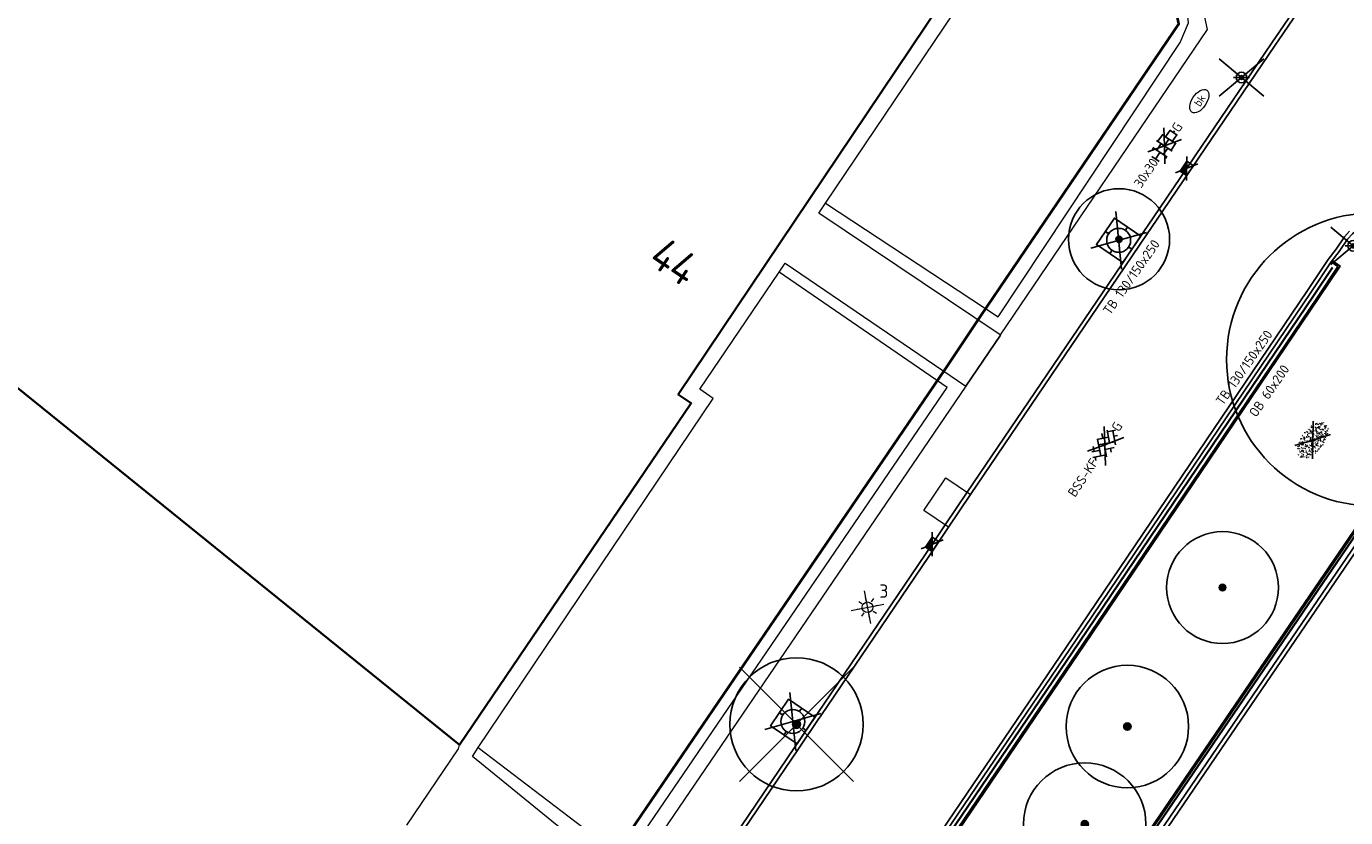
# Model space of a CAD drawing. Header units: metres. Extents: x 92877 to 94117, y 464509 to 465451.
# Tile 48 of 102: x 93210 to 93260, y 465071 to 465101. Entities that reach past the tile are written whole.
import ezdxf
from ezdxf.enums import TextEntityAlignment as Align

# ---------------------------------------------------------------- set-up
doc = ezdxf.new("R2010")
doc.units = ezdxf.units.M
doc.linetypes.add('XX-PROJECTGRENS', pattern=[18, 12, -3, 0, -3])
doc.layers.get('0').update_dxf_attribs({"linetype": 'CONTINUOUS'})
for name, color, linetype, lineweight in [('B-WE-GR-BEPLANTING_CULTUUR-G', 252, 'CONTINUOUS', 18), ('B-WE-GR-BOOM-S', 90, 'CONTINUOUS', 25), ('B-WE-IE-MEUBILAIR_WEGMEUBILAIR_LICHTMAST-T25', 7, 'CONTINUOUS', 25), ('B-WE-IE-TERREINAFSCHEIDING_KUNSTMATIG_HEKWERK-G', 252, 'IE-TERREINAFSCHEIDING-KUNSTMATIG', 18), ('B-WE-KL-WATER-S', 252, 'CONTINUOUS', 25), ('B-WE-OG-TOPOGRAFIE_BEBOUWING-GV', 252, 'CONTINUOUS', 35), ('B-WE-OG-TOPOGRAFIE_HUISNUMMER-T25', 7, 'CONTINUOUS', 20), ('B-WE-VH-VERHARDING-GV', 252, 'CONTINUOUS', 18), ('N-WE-KG-GRENS_PROJECT-G', 1, 'XX-PROJECTGRENS', 35), ('V-WE-GR-BOOM-S', 90, 'CONTINUOUS', 25), ('V-WE-GR-GRAS-S', 60, 'CONTINUOUS', 25), ('V-WE-IE-MEUBILAIR_WEGMEUBILAIR_BOOMKRANS-S', 7, 'CONTINUOUS', 25), ('V-WE-IE-MEUBILAIR_WEGMEUBILAIR_VERKEERSBORD-S', 7, 'CONTINUOUS', 25), ('V-WE-IE-TERREINAFSCHEIDING_KUNSTMATIG_HEKWERK-G', 20, 'IE-TERREINAFSCHEIDING-KUNSTMATIG-V', 35), ('V-WE-KL-ET_LS_OV_LICHTMAST-S', 190, 'CONTINUOUS', 25), ('V-WE-RI-HWA_KOLK-S', 150, 'CONTINUOUS', 25), ('V-WE-VH-KANTOPSLUITING-T18', 10, 'CONTINUOUS', 18), ('V-WE-VH-KANTOPSLUITING_OPSLUITBAND_60X200-G', 150, 'VH-OPSLUITBAND_60X200-V', 25), ('V-WE-VH-KANTOPSLUITING_TROTTOIRBAND_130 150-G', 210, 'VH-TROTTOIRBAND_130-150-V', 25), ('V-WE-VH-KANTOPSLUITING_VOORKANTBAND-G', 50, 'CONTINUOUS', 25), ('V-WE-VH-MATERIAALGRENS-G', 7, 'CONTINUOUS-V', 25), ('V-WE-VH-VERHARDING_BETONSTRAATSTEEN-S', 252, 'CONTINUOUS', 25), ('V-WE-VH-VERHARDING_TEGEL-S', 252, 'CONTINUOUS', 25)]:
    doc.layers.add(name, color=color, linetype=linetype, lineweight=lineweight)
doc.styles.add('NLCS-ISO', font='NLCS-ISO.ttf')
doc.styles.add('NLCS-ISO-M200-T18', font='NLCS-ISO.ttf', dxfattribs={"height": 0.36})
doc.styles.add('NLCS-ISO-M200-T25', font='NLCS-ISO.ttf', dxfattribs={"height": 0.5})
doc.styles.get("Standard").update_dxf_attribs({"font": 'isocp.shx'})
doc.linetypes.add('CONTINUOUS-V', pattern='A,3.5,[24,NLCS.SHX,S=0.5,R=0,X=0,Y=0],3.5', length=7)
doc.linetypes.add('IE-TERREINAFSCHEIDING-KUNSTMATIG', pattern='A,4,[82,NLCS.SHX,S=0.75,R=90,X=0,Y=0],4,-2', length=10)
doc.linetypes.add('IE-TERREINAFSCHEIDING-KUNSTMATIG-V', pattern='A,2,[24,NLCS.SHX,S=0.6,R=0,X=-1,Y=0],2,[82,NLCS.SHX,S=0.75,R=90,X=0,Y=0],2,[24,NLCS.SHX,S=0.6,R=0,X=1,Y=0],2,-2', length=10)
doc.linetypes.add('VH-OPSLUITBAND_60X200-V', pattern='A,3,[24,NLCS.SHX,S=1,R=0,X=0,Y=0],3,-2,2,-2', length=12)
doc.linetypes.add('VH-TROTTOIRBAND_130-150-V', pattern='A,2.5,[24,NLCS.SHX,S=1,R=0,X=0,Y=0],2.5,-2,2,-2,2,-2', length=15)

# ---------------------------------------------------------------- blocks, each defined once
blk = doc.blocks.new('V-SIE-WEG_BOOMKRANS')
at = {"color": 0}
for p, q in [((-0.836, -0.701), (0.836, 0.701)), ((0.836, -0.701), (-0.836, 0.701))]:
    blk.add_line(p, q, dxfattribs=at)
at = {"flags": 128}
blk.add_lwpolyline([(-0.6, -0.6), (0.6, -0.6), (0.6, 0.6), (-0.6, 0.6)], close=True, dxfattribs=at)
for points in [[(-0.001, 0.6), (-0.001, 0.551), (-0.016, 0.525), (-0.001, 0.498), (-0.001, 0.45)], [(0.6, 0.001), (0.551, 0.001), (0.525, 0.016), (0.498, 0.001), (0.45, 0.001)], [(-0.6, -0.001), (-0.551, -0.001), (-0.525, -0.016), (-0.498, -0.001), (-0.45, -0.001)], [(0.001, -0.6), (0.001, -0.551), (0.016, -0.525), (0.001, -0.498), (0.001, -0.45)]]:
    blk.add_lwpolyline(points, dxfattribs=at)
blk.add_circle((0, 0), 0.45)
blk = doc.blocks.new('V-SRI-KOLK_TROTTOIR-SO')
blk.add_hatch(color=256).paths.add_polyline_path([(1.125, 0.75), (-1.125, 0.75), (-1.125, -0.75)])
at = {"ltscale": 0.1}
for p, q in [((-1.875, 1.25), (1.875, -1.25)), ((1.875, 1.25), (-1.875, -1.25))]:
    blk.add_line(p, q, dxfattribs=at)
blk.add_line((-1.125, -0.75), (1.125, 0.75))
at = {"flags": 128}
blk.add_lwpolyline([(-1.125, -0.75), (1.125, -0.75), (1.125, 0.75), (-1.125, 0.75)], close=True, dxfattribs=at)
blk = doc.blocks.new('SKL-WATER_BRANDKRAAN_BRANDPUT-SO')
at = {"color": 0, "linetype": 'ByBlock', "lineweight": 18}
blk.add_ellipse((0, 0), major_axis=(2.5, 0), ratio=0.54, dxfattribs=at)
at = {"color": 0, "linetype": 'ByBlock', "lineweight": 18, "style": 'NLCS-ISO'}
blk.add_text('bk', height=1.5, dxfattribs=at).set_placement((0.16, 0), align=Align.MIDDLE_CENTER)
blk = doc.blocks.new('V-SVH-TEGEL_300X300_DUN_HALFST_KL-SO')
for p, q in [((-3.08, 0.75), (-3, 0.75)), ((-3, -0.83), (-3, 0.83)), ((-3, 0), (-1.5, 0)), ((-1.84, 1.5), (-1.5, 1.5)), ((-1.5, -1.6), (-1.5, 1.6)), ((-1.5, 0.75), (0, 0.75)), ((0, -1.78), (0, 1.78)), ((0, 1.5), (1.5, 1.5)), ((0, 0), (1.5, 0)), ((1.5, -1.6), (1.5, 1.6)), ((1.5, 0.75), (3, 0.75)), ((3, -0.83), (3, 0.83)), ((3, 0), (3.39, 0)), ((-3.08, -0.75), (-3, -0.75)), ((-1.84, -1.5), (-1.5, -1.5)), ((-1.5, -0.75), (0, -0.75)), ((0, -1.5), (1.5, -1.5)), ((1.5, -0.75), (3, -0.75))]:
    blk.add_line(p, q)
at = {"ltscale": 0.1}
for q in [(-2.75, -1.98), (-2.73, 1.96), (2.73, 1.96), (2.75, -1.98)]:
    blk.add_line((0, 0), q, dxfattribs=at)
at = {"style": 'NLCS-ISO'}
blk.add_attdef('FORMAAT', text='', height=1.8, dxfattribs=at).set_placement((-3.18, 0), align=Align.MIDDLE_RIGHT)
blk.add_attdef('KLEUR', text='', height=1.8, dxfattribs=at).set_placement((3.49, 0), align=Align.MIDDLE_LEFT)
at = {"style": 'NLCS-ISO', "flags": 1}
blk.add_attdef('FUNCTIE', text='', height=1.8, dxfattribs=at).set_placement((0.12, -3.58), align=Align.MIDDLE_CENTER)
blk = doc.blocks.new('V-SGR-GRAS_01-SO')
at = {"ltscale": 0.1}
for p, q in [((-1.96, -0.07), (-1.98, 0)), ((-1.93, 0.19), (-1.93, 0.24)), ((-1.89, 0.24), (-1.92, 0.25)), ((-1.67, 0.02), (-1.6, 0.04)), ((-1.6, 0.24), (-1.65, 0.29)), ((-1.53, 0.32), (-1.6, 0.35)), ((-1.45, 0.64), (-1.52, 0.66)), ((-1.52, 0.19), (-1.44, 0.19)), ((-1.47, 0.58), (-1.48, 0.65)), ((0, 0), (-1.43, 1.03)), ((-1.43, 0.48), (-1.35, 0.5)), ((-1.36, 0.21), (-1.43, 0.23)), ((0, 0), (-1.43, -1.03)), ((-1.42, 0.13), (-1.36, 0.17)), ((-1.38, 0.11), (-1.32, 0.16)), ((-1.37, 0.01), (-1.38, 0.08)), ((-1.33, 0.11), (-1.33, 0.19)), ((-1.3, 0.76), (-1.32, 0.77)), ((-1.28, 0.68), (-1.28, 0.76)), ((-1.17, 0.39), (-1.23, 0.43)), ((-1.17, 0.24), (-1.22, 0.29)), ((-1.15, 0.65), (-1.21, 0.7)), ((-1.11, 0.17), (-1.04, 0.19)), ((-1.03, 0.03), (-1.1, 0.07)), ((-0.94, 0.84), (-1, 0.88)), ((-0.97, 0.51), (-0.92, 0.57)), ((-0.89, 0.5), (-0.97, 0.52)), ((-0.94, 0.19), (-0.87, 0.19)), ((-0.92, 0.42), (-0.86, 0.46)), ((-0.89, 0.81), (-0.82, 0.81)), ((-0.87, 0.66), (-0.89, 0.73)), ((-0.8, 0.06), (-0.88, 0.08)), ((-0.87, 0.62), (-0.8, 0.64)), ((-0.8, 0.47), (-0.87, 0.51)), ((-0.75, 0.24), (-0.8, 0.29)), ((-0.77, 0.09), (-0.79, 0.16)), ((-0.73, 0.65), (-0.78, 0.7)), ((-0.74, 0.03), (-0.73, 0.11)), ((-0.67, 0.11), (-0.73, 0.14)), ((-0.69, 0.61), (-0.68, 0.68)), ((-0.58, 0.92), (-0.64, 0.96)), ((-0.56, 0.92), (-0.51, 0.97)), ((-0.56, 0.32), (-0.48, 0.34)), ((-0.44, 0.55), (-0.51, 0.59)), ((-0.43, 0.78), (-0.5, 0.8)), ((-0.42, 0.71), (-0.36, 0.74)), ((-0.34, 0.35), (-0.41, 0.37)), ((-0.32, 0.24), (-0.38, 0.29)), ((-0.31, 0.19), (-0.37, 0.22)), ((-0.37, 0.19), (-0.29, 0.19)), ((-0.31, 0.65), (-0.36, 0.7)), ((-0.32, 0.81), (-0.24, 0.81)), ((-0.32, 0.77), (-0.24, 0.79)), ((-0.28, 0.73), (-0.29, 0.81)), ((-0.21, 1), (-0.27, 1.03)), ((-0.24, 0.02), (-0.17, 0.04)), ((-0.18, 0.17), (-0.19, 0.24)), ((-0.08, 0.63), (-0.14, 0.67)), ((-0.14, -0.04), (-0.14, 0.03)), ((-0.09, 0.53), (-0.09, 0.6)), ((-0.08, 0.16), (-0.03, 0.21)), ((-0.07, 0.19), (0, 0.23)), ((0.06, 0.27), (-0.01, 0.3)), ((0, 0), (1.43, 1.03)), ((0, 0.47), (0.07, 0.49)), ((0, 0), (1.43, -1.03)), ((0.1, 0.24), (0.05, 0.29)), ((0.13, 0.64), (0.06, 0.66)), ((0.07, 0.99), (0.14, 1.03)), ((0.12, 0.65), (0.07, 0.7)), ((0.22, 0.2), (0.15, 0.22)), ((0.21, 0.19), (0.28, 0.19)), ((0.29, 0.71), (0.22, 0.75)), ((0.24, 0.92), (0.31, 0.94)), ((0.26, 0.81), (0.33, 0.81)), ((0.32, 0.81), (0.3, 0.89)), ((0.31, 0.17), (0.39, 0.19)), ((0.32, 0.57), (0.38, 0.62)), ((0.42, 0.34), (0.36, 0.38)), ((0.42, 0.25), (0.4, 0.32)), ((0.43, 0.48), (0.49, 0.51)), ((0.53, 0.24), (0.47, 0.29)), ((0.54, 0.65), (0.49, 0.7)), ((0.56, -0.02), (0.49, 0.02)), ((0.5, 0.45), (0.51, 0.53)), ((0.59, 0.93), (0.52, 0.94)), ((0.55, 0.62), (0.63, 0.64)), ((0.65, 0.79), (0.58, 0.83)), ((0.68, 0.49), (0.61, 0.51)), ((0.77, 0.05), (0.7, 0.07)), ((0.78, 0.42), (0.72, 0.46)), ((0.78, 0.19), (0.86, 0.19)), ((0.83, 0.81), (0.91, 0.81)), ((0.92, 0.06), (0.85, 0.09)), ((0.87, 0.31), (0.94, 0.33)), ((0.95, 0.24), (0.9, 0.29)), ((0.91, 0.89), (0.91, 0.92)), ((0.97, 0.65), (0.91, 0.7)), ((0.93, 0.76), (0.99, 0.8)), ((1.01, 0.87), (0.95, 0.91)), ((1.01, 0.33), (1, 0.4)), ((1.15, 0.78), (1.08, 0.8)), ((1.15, 0.5), (1.08, 0.54)), ((1.1, 0.38), (1.1, 0.45)), ((1.11, 0.77), (1.18, 0.79)), ((1.24, 0.34), (1.17, 0.36)), ((1.18, 0.01), (1.26, 0.03)), ((1.21, 0.21), (1.26, 0.26)), ((1.28, 0.14), (1.22, 0.17)), ((1.28, 0.25), (1.35, 0.29)), ((1.37, 0.24), (1.32, 0.29)), ((1.39, 0.65), (1.34, 0.7)), ((1.36, 0.19), (1.43, 0.19)), ((1.42, 0.46), (1.5, 0.48)), ((1.51, 0.58), (1.44, 0.62)), ((1.64, 0.21), (1.58, 0.25)), ((1.61, 0.41), (1.59, 0.48)), ((1.69, 0.3), (1.7, 0.37)), ((1.79, 0.19), (1.72, 0.21)), ((1.74, 0.16), (1.81, 0.18)), ((1.8, 0.24), (1.75, 0.29)), ((1.93, 0.19), (1.95, 0.19)), ((-1.92, -0.16), (-1.85, -0.12)), ((-1.82, -0.08), (-1.9, -0.06)), ((-1.76, -0.13), (-1.82, -0.09)), ((-1.78, -0.3), (-1.73, -0.25)), ((-1.62, -0.5), (-1.69, -0.46)), ((-1.63, -0.57), (-1.68, -0.52)), ((-1.61, -0.17), (-1.67, -0.11)), ((-1.57, -0.44), (-1.49, -0.44)), ((-1.54, -0.66), (-1.5, -0.64)), ((-1.4, -0.05), (-1.46, -0.01)), ((-1.38, -0.46), (-1.38, -0.39)), ((-1.35, -0.28), (-1.28, -0.26)), ((-1.27, -0.23), (-1.34, -0.21)), ((-1.26, -0.42), (-1.33, -0.38)), ((-1.27, -0.56), (-1.28, -0.48)), ((-1.21, -0.57), (-1.26, -0.52)), ((-1.18, -0.67), (-1.25, -0.65)), ((-1.19, -0.17), (-1.24, -0.11)), ((-1.13, -0.78), (-1.19, -0.75)), ((-1.06, -0.39), (-1, -0.35)), ((-1.04, -0.58), (-0.97, -0.57)), ((-0.99, -0.44), (-0.92, -0.44)), ((-0.9, -0.34), (-0.96, -0.3)), ((-0.9, -0.65), (-0.84, -0.6)), ((-0.84, -0.94), (-0.85, -0.93)), ((-0.78, -0.57), (-0.84, -0.52)), ((-0.76, -0.7), (-0.83, -0.67)), ((-0.76, -0.17), (-0.82, -0.11)), ((-0.8, -0.13), (-0.73, -0.11)), ((-0.71, -0.38), (-0.79, -0.36)), ((-0.79, -0.54), (-0.78, -0.46)), ((-0.72, -0.89), (-0.65, -0.87)), ((-0.71, -0.9), (-0.64, -0.86)), ((-0.62, -0.82), (-0.7, -0.8)), ((-0.67, -0.48), (-0.69, -0.4)), ((-0.53, -0.26), (-0.6, -0.22)), ((-0.58, -0.99), (-0.59, -0.97)), ((-0.57, -0.1), (-0.5, -0.06)), ((-0.49, -0.25), (-0.44, -0.19)), ((-0.48, -0.44), (-0.41, -0.42)), ((-0.4, -0.63), (-0.46, -0.59)), ((-0.38, -0.98), (-0.43, -0.93)), ((-0.42, -0.44), (-0.34, -0.44)), ((-0.36, -0.57), (-0.41, -0.52)), ((-0.34, -0.17), (-0.39, -0.11)), ((-0.26, -0.99), (-0.33, -0.95)), ((-0.25, -0.09), (-0.32, -0.07)), ((-0.17, -0.18), (-0.24, -0.14)), ((-0.16, -0.53), (-0.23, -0.51)), ((-0.21, -0.61), (-0.15, -0.58)), ((-0.19, -0.62), (-0.19, -0.54)), ((-0.17, -0.74), (-0.1, -0.72)), ((-0.07, -0.97), (-0.14, -0.95)), ((-0.04, -0.55), (-0.1, -0.51)), ((-0.08, -0.4), (-0.09, -0.32)), ((-0.01, -1.01), (0.04, -0.95)), ((0.05, -0.98), (0, -0.93)), ((0.07, -0.57), (0.01, -0.52)), ((0.02, -0.96), (0.01, -0.89)), ((0.08, -0.17), (0.03, -0.11)), ((0.1, -0.91), (0.03, -0.88)), ((0.07, -0.29), (0.14, -0.27)), ((0.19, -0.1), (0.13, -0.06)), ((0.16, -0.44), (0.23, -0.44)), ((0.17, -1.04), (0.22, -1.02)), ((0.31, -0.24), (0.24, -0.22)), ((0.33, -0.47), (0.26, -0.43)), ((0.29, -0.33), (0.35, -0.29)), ((0.4, -0.68), (0.32, -0.66)), ((0.39, -0.6), (0.45, -0.55)), ((0.39, -0.59), (0.46, -0.57)), ((0.4, -0.69), (0.41, -0.62)), ((0.46, -0.83), (0.4, -0.8)), ((0.47, -0.98), (0.42, -0.93)), ((0.49, -0.57), (0.44, -0.52)), ((0.45, -0.12), (0.46, -0.05)), ((0.51, -0.17), (0.45, -0.11)), ((0.52, -0.32), (0.5, -0.24)), ((0.62, -0.88), (0.6, -0.81)), ((0.63, -0.14), (0.7, -0.12)), ((0.69, -0.39), (0.62, -0.35)), ((0.64, -0.84), (0.71, -0.81)), ((0.7, -0.89), (0.77, -0.88)), ((0.73, -0.44), (0.81, -0.44)), ((0.82, -0.76), (0.76, -0.72)), ((0.78, -0.04), (0.85, 0)), ((0.86, -0.39), (0.79, -0.37)), ((0.8, -0.19), (0.85, -0.14)), ((0.86, -0.94), (0.84, -0.93)), ((0.91, -0.57), (0.86, -0.52)), ((0.93, -0.17), (0.88, -0.11)), ((0.95, -0.83), (0.88, -0.81)), ((0.94, -0.44), (1.01, -0.42)), ((1.05, -0.31), (0.99, -0.27)), ((1, -0.77), (1, -0.7)), ((1.05, -0.2), (1.05, -0.12)), ((1.11, -0.24), (1.1, -0.16)), ((1.19, -0.68), (1.12, -0.64)), ((1.14, -0.56), (1.21, -0.52)), ((1.21, -0.8), (1.2, -0.73)), ((1.33, -0.1), (1.26, -0.08)), ((1.26, -0.75), (1.33, -0.73)), ((1.34, -0.57), (1.29, -0.52)), ((1.36, -0.17), (1.3, -0.11)), ((1.31, -0.44), (1.38, -0.44)), ((1.42, -0.23), (1.35, -0.19)), ((1.42, -0.54), (1.35, -0.52)), ((1.55, -0.6), (1.49, -0.56)), ((1.5, -0.29), (1.57, -0.27)), ((1.64, -0.27), (1.65, -0.2)), ((1.64, -0.27), (1.7, -0.23)), ((1.68, -0.55), (1.74, -0.5)), ((1.71, -0.16), (1.69, -0.09)), ((1.78, -0.15), (1.71, -0.11)), ((1.71, -0.52), (1.71, -0.52)), ((1.78, -0.17), (1.73, -0.11)), ((1.88, -0.25), (1.81, -0.23))]:
    blk.add_line(p, q, dxfattribs=at)
at = {"ltscale": 0.1, "style": 'NLCS-ISO'}
blk.add_attdef('TYPE', text='', height=0.5, dxfattribs=at).set_placement((3.47, -0.02), align=Align.MIDDLE_CENTER)
blk = doc.blocks.new('V-SVH-BSS_KEIFORMAAT_KEPER_KL-SO')
for p, q in [((-3.36, -0.25), (-2.89, 0.22)), ((-3.23, 0.55), (-1.41, -1.27)), ((0, 0), (-2.8, 2.01)), ((-2.44, 1.25), (-1.41, 0.22)), ((-2.15, -0.53), (0.08, 1.7)), ((-2.15, 0.96), (-1.49, 1.62)), ((-1.7, -1.56), (0.08, 0.22)), ((-0.67, 0.96), (1.56, -1.27)), ((-0.02, 1.8), (1.56, 0.22)), ((0, 0), (2.8, 2.01)), ((0.82, 0.96), (1.48, 1.62)), ((0.82, -0.53), (2.54, 1.19)), ((1.14, -1.7), (3.05, 0.22)), ((2.3, 0.96), (3.39, -0.13)), ((0, 0), (-3.13, -2.25)), ((-0.67, -0.53), (0.58, -1.77)), ((-0.44, -1.78), (0.08, -1.27)), ((0, 0), (3.13, -2.25)), ((2.3, -0.53), (2.8, -1.02))]:
    blk.add_line(p, q)
at = {"style": 'NLCS-ISO'}
blk.add_attdef('FORMAAT', text='', height=1.8, dxfattribs=at).set_placement((-3.39, -0.02), align=Align.MIDDLE_RIGHT)
blk.add_attdef('KLEUR', text='', height=1.8, dxfattribs=at).set_placement((3.39, 0), align=Align.MIDDLE_LEFT)
at = {"style": 'NLCS-ISO', "flags": 1}
blk.add_attdef('FUNCTIE', text='', height=1.8, dxfattribs=at).set_placement((0.12, -3.58), align=Align.MIDDLE_CENTER)
blk = doc.blocks.new('Verkeersbord')
at = {"color": 0}
for p, q in [((-0.836, -0.701), (0.836, 0.701)), ((0.836, -0.701), (-0.836, 0.701))]:
    blk.add_line(p, q, dxfattribs=at)
for p, q in [((0.3, 0), (-0.3, 0)), ((0, 0), (0.3, 0))]:
    blk.add_line(p, q)
for radius in [0.2, 0.0745]:
    blk.add_circle((0, 0), radius)
blk = doc.blocks.new('V-SGR-BOOM_01')
at = {"ltscale": 0.1}
h = blk.add_hatch(color=256, dxfattribs=at)
edge = h.paths.add_edge_path()
edge.add_arc((0, 0), 0.15, 0, 360)
at = {"lineweight": -3}
for p, q in [((-2.146, 2.146), (2.146, -2.146)), ((2.146, 2.146), (-2.146, -2.146))]:
    blk.add_line(p, q, dxfattribs=at)
for radius in [2.5, 0.045]:
    blk.add_circle((0, 0), radius)
at = {"ltscale": 0.1}
blk.add_circle((0, 0), 0.15, dxfattribs=at)
blk = doc.blocks.new('SGR-BOOM_01')
at = {"ltscale": 0.1}
h = blk.add_hatch(color=256, dxfattribs=at)
edge = h.paths.add_edge_path()
edge.add_arc((0, 0), 0.15, 0, 360)
for radius in [2.5, 0.045]:
    blk.add_circle((0, 0), radius)
blk.add_circle((0, 0), 0.15, dxfattribs=at)
blk = doc.blocks.new('SKL-ET_OV_LICHTMAST-SO')
at = {"color": 0, "linetype": 'ByBlock', "lineweight": 18}
for points in [[(-2.21, -2.21), (2.21, 2.21)], [(-2.21, 2.21), (2.21, -2.21)], [(-1.25, 0), (-2, 0)], [(-1.41, 1.41), (-0.88, 0.88)], [(0, 2), (0, 1.25)], [(0.88, 0.88), (1.41, 1.41)], [(2, 0), (1.25, 0)], [(-1.41, -1.41), (-0.88, -0.88)], [(0, -1.25), (0, -2)], [(0.88, -0.88), (1.41, -1.41)]]:
    blk.add_lwpolyline(points, dxfattribs=at)
blk.add_circle((0, 0), 1, dxfattribs=at)

msp = doc.modelspace()

# ---------------------------------------------------------------- linework, layer by layer
at = {"layer": 'B-WE-GR-BEPLANTING_CULTUUR-G'}
msp.add_line((93245.351, 465087.382), (93232.64, 465068.732), dxfattribs=at)
at = {"layer": 'B-WE-GR-BEPLANTING_CULTUUR-G', "flags": 128}
for points in [[(93240.079, 465094.242), (93246.564, 465089.984), (93253.397, 465100.279), (93253.714, 465101.018), (93253.593, 465102.061), (93252.828, 465103.137), (93229.112, 465122.205)], [(93253.963, 465102.869), (93254.41, 465100.767), (93246.634, 465089.307)], [(93246.634, 465089.307), (93239.823, 465093.873), (93240.079, 465094.242)], [(93238.332, 465091.66), (93238.561, 465091.994), (93245.351, 465087.382)], [(93227.035, 465073.807), (93232.557, 465069.602), (93244.651, 465087.33), (93238.332, 465091.66)], [(93232.64, 465068.732), (93226.814, 465073.47), (93227.035, 465073.807)]]:
    msp.add_lwpolyline(points, dxfattribs=at)
at = {"layer": 'B-WE-IE-TERREINAFSCHEIDING_KUNSTMATIG_HEKWERK-G', "flags": 128}
msp.add_lwpolyline([(93224.354, 465070.893), (93226.288, 465073.76), (93226.33, 465073.904)], dxfattribs=at)
at = {"layer": 'B-WE-OG-TOPOGRAFIE_BEBOUWING-GV', "flags": 128}
for points in [[(93246.565, 465104.956), (93234.546, 465087.061), (93235.034, 465086.74), (93226.33, 465073.904)], [(93226.33, 465073.904), (93197.552, 465097.14), (93193.804, 465091.62), (93193.746, 465091.535), (93195.223, 465090.532)]]:
    msp.add_lwpolyline(points, dxfattribs=at)
at = {"layer": 'B-WE-VH-VERHARDING-GV'}
msp.add_line((93240.079, 465094.242), (93247.066, 465104.618), dxfattribs=at)
at = {"layer": 'B-WE-VH-VERHARDING-GV', "flags": 128}
for points in [[(93227.035, 465073.807), (93235.86, 465086.916), (93235.363, 465087.264), (93238.332, 465091.66)], [(93244.701, 465082.085), (93243.773, 465082.711), (93244.596, 465083.93), (93245.528, 465083.306)]]:
    msp.add_lwpolyline(points, dxfattribs=at)
at = {"layer": 'N-WE-KG-GRENS_PROJECT-G', "const_width": 0.1, "flags": 128}
msp.add_lwpolyline([(93142.804, 465086.89), (93145.447, 465089.504), (93147.332, 465091.955), (93148.613, 465093.182), (93161.411, 465113.679), (93167.204, 465122.957), (93170.456, 465128.173), (93179.763, 465143.103), (93186.894, 465154.496), (93187.89, 465154.904), (93188.17, 465154.679), (93191.39, 465152.077), (93194.828, 465149.413), (93202.752, 465142.922), (93211.334, 465136.086), (93246.401, 465107.701), (93253.059, 465102.314), (93253.343, 465100.976), (93245.804, 465089.865), (93244.522, 465087.941), (93231.812, 465069.293), (93227.954, 465063.58), (93226.853, 465062.424), (93215.691, 465046.012), (93211.996, 465040.636), (93204.425, 465029.753), (93202.609, 465027.143), (93198.032, 465020.213), (93194.363, 465014.869), (93190.619, 465009.505), (93189.819, 465008.221), (93185.531, 465002.305), (93181.433, 464996.691), (93178.696, 464993.153), (93172.103, 464984.564), (93163.085, 464972.835), (93161.131, 464970.564), (93154.083, 464961.647), (93148.985, 464955.311), (93145.469, 464951.039), (93138.605, 464942.927), (93131.702, 464935.14), (93128.236, 464931.41), (93126.865, 464929.653), (93122.062, 464924.79), (93112.82, 464915.353), (93112.694, 464915.474), (93110.007, 464912.809), (93108.158, 464914.641), (93097.954, 464904.418), (93099.616, 464902.379), (93097.346, 464900.004), (93095.105, 464898.042), (93093.141, 464896.427), (93087.358, 464891.835), (93084.647, 464889.561), (93079.687, 464885.222), (93073.559, 464880.645), (93064.795, 464874.789), (93057.662, 464870.165), (93057.255, 464870.007), (93057.168, 464870.002), (93056.607, 464870.091), (93053.277, 464868.411), (93060.039, 464854.372), (93062.426, 464849.152), (93065.249, 464843.338), (93068.532, 464844.778), (93069.154, 464846.147), (93077.316, 464850.716), (93083.11, 464853.91), (93083.112, 464853.905), (93087.983, 464856.618), (93087.623, 464857.315), (93087.914, 464857.845), (93094.137, 464862.208), (93094.032, 464862.502), (93094.431, 464862.805), (93094.609, 464862.539), (93096.966, 464864.191), (93097.445, 464863.691), (93100.286, 464866.409), (93107.265, 464873.112), (93113.757, 464878.765), (93119.027, 464883.354), (93126.19, 464890.319), (93126.053, 464890.447), (93129.224, 464893.588), (93132.754, 464897.33), (93136.979, 464901.466), (93141.064, 464906.039), (93145.123, 464910.02), (93146.946, 464911.937), (93151.571, 464916.872), (93154.026, 464919.546), (93161.923, 464928.693), (93166.437, 464933.828), (93170.519, 464938.737), (93174.372, 464943.51), (93176.337, 464945.983), (93178.669, 464948.924), (93181.236, 464952.541), (93184.321, 464956.452), (93185.617, 464958.052), (93188.572, 464961.84), (93195.315, 464970.699), (93197.093, 464969.277), (93199.637, 464972.465), (93198.95, 464972.958), (93202.951, 464977.949), (93202.249, 464978.521), (93202.364, 464978.666), (93202.234, 464979.72), (93202.711, 464980.328), (93203.771, 464980.458), (93206.283, 464983.648), (93206.153, 464984.709), (93206.628, 464985.314), (93207.678, 464985.434), (93209.477, 464987.722), (93211.5, 464990.295), (93211.38, 464991.345), (93211.858, 464991.954), (93212.908, 464992.074), (93215.413, 464995.259), (93215.283, 464996.319), (93215.758, 464996.923), (93216.817, 464997.043), (93217.976, 464998.513), (93217.195, 464999.188), (93221.285, 465004.117), (93220.562, 465004.619), (93224.498, 465009.504), (93223.744, 465010.107), (93228.745, 465016.379), (93228.548, 465017.661), (93229.799, 465019.138), (93230.171, 465019.204), (93232.859, 465016.92), (93240.879, 465028.723), (93247.237, 465037.466), (93243.345, 465039.426), (93245.385, 465042.407), (93267.791, 465074.762), (93271.654, 465080.832), (93274.315, 465084.653), (93274.677, 465085.271), (93280.631, 465092.992), (93283.915, 465097.533), (93293.238, 465109.1), (93296.471, 465112.853), (93305.145, 465123.792), (93308.461, 465126.639), (93309.398, 465127), (93310.34, 465127.104), (93311.021, 465127.029), (93311.569, 465126.572), (93314.325, 465123.425), (93311.446, 465121.218), (93317.763, 465113.435), (93320.742, 465115.844), (93321.734, 465114.618), (93318.743, 465112.198), (93332.363, 465095.383), (93335.324, 465097.784), (93336.313, 465096.566), (93333.394, 465094.197), (93346.863, 465077.572), (93349.745, 465079.914), (93350.754, 465078.674), (93347.845, 465076.305), (93354.176, 465068.5), (93362.85, 465075.591), (93361.376, 465077.286), (93365.219, 465080.332), (93350.596, 465098.232), (93346.729, 465095.077), (93346.089, 465095.987), (93350.715, 465099.775, 0.50922), (93350.922, 465101.967), (93324.402, 465134.651), (93320.907, 465131.811), (93318.885, 465134.322, -0.098106), (93317.859, 465136.546), (93317.809, 465136.827), (93329.287, 465148.479), (93335.156, 465154.254), (93344.697, 465163.309, -0.349567), (93347.493, 465163.354), (93347.813, 465163.049), (93349.127, 465161.413), (93346.391, 465159.229), (93348.191, 465157.343), (93348.243, 465157.384), (93353.341, 465151.084), (93356.361, 465153.524), (93357.294, 465152.369), (93354.273, 465149.929), (93367.901, 465133.094), (93370.919, 465135.533), (93371.856, 465134.369), (93368.844, 465131.928), (93379.841, 465118.334), (93382.859, 465120.772), (93383.785, 465119.621), (93380.762, 465117.178), (93384.644, 465112.392), (93390.968, 465117.536), (93393.698, 465119.744), (93389.575, 465124.751), (93393.126, 465127.653), (93381.652, 465141.958), (93378.045, 465139.012), (93374.932, 465142.847), (93384.724, 465150.628, 0.393005), (93384.971, 465152.673), (93376.322, 465163.131, 0.393551), (93374.278, 465163.377), (93369.858, 465159.798), (93359.893, 465172.144), (93359.196, 465171.59), (93356.894, 465174.416), (93366.327, 465182.365), (93383.74, 465196.71, -0.309181), (93386.819, 465196.235), (93386.977, 465196.072), (93387.797, 465195.067), (93385.13, 465192.859), (93391.412, 465185.104), (93394.43, 465187.543), (93395.435, 465186.298), (93392.425, 465183.858), (93405.872, 465167.212), (93408.891, 465169.662), (93409.895, 465168.418), (93406.884, 465165.977), (93415.682, 465155.114), (93422.305, 465160.477), (93419.312, 465164.504), (93427.805, 465171.459), (93432.936, 465175.602, 0.389945), (93433.117, 465177.605), (93406.306, 465210.598, 0.403895), (93404.272, 465210.792), (93395.071, 465203.259, -0.04985), (93394.529, 465205.075), (93406.003, 465214.474), (93406.153, 465214.258), (93408.855, 465216.515), (93413.243, 465220.126), (93424.061, 465228.978), (93433.335, 465236.564), (93456.901, 465255.803), (93462.358, 465260.256), (93474.24, 465257.384), (93487.491, 465268.365), (93481.957, 465274.413), (93477.953, 465270.75), (93460.622, 465275.164), (93454.054, 465277.377), (93450.532, 465272.851), (93448.516, 465271.205), (93400.455, 465231.959), (93399.011, 465233.652), (93395.691, 465230.975), (93395.475, 465231.241), (93389.321, 465226.059), (93372.983, 465212.672), (93260.058, 465121.022), (93254.212, 465128.327), (93255.485, 465129.359), (93251.172, 465134.67), (93250.976, 465134.513), (93249.73, 465136.066), (93249.925, 465136.222), (93245.512, 465141.593), (93245.414, 465141.489), (93215.797, 465178.086), (93224.817, 465185.374), (93221.615, 465189.311), (93221.504, 465189.439), (93221.504, 465189.484), (93221.582, 465189.664), (93258.555, 465216.278), (93287.858, 465237.306), (93316.719, 465257.815), (93323.665, 465262.74), (93325.266, 465260.773), (93334.631, 465268.404), (93348.967, 465280.041), (93353.283, 465283.494), (93353.525, 465283.192), (93373.219, 465297.094), (93403.844, 465318.948), (93403.686, 465319.158), (93405.483, 465320.403), (93410.351, 465324.912), (93402.835, 465333.569), (93398.335, 465338.895), (93392.573, 465334.08), (93389.104, 465331.474), (93348.447, 465302.964), (93320.1, 465282.787), (93289.014, 465260.48), (93254.82, 465235.917), (93226.588, 465215.717), (93213.129, 465205.995), (93182.769, 465181.222), (93183.254, 465180.57), (93182.292, 465179.905), (93183.685, 465178.016), (93174.631, 465171.467), (93173.396, 465173.195), (93172.303, 465172.388), (93168.471, 465170.193), (93170.119, 465168.084), (93171.264, 465166.905), (93171.887, 465165.92), (93172.046, 465165.485), (93172.061, 465164.02), (93171.791, 465162.221), (93171.603, 465161.889), (93167.902, 465156.013), (93164.39, 465150.403), (93160.435, 465144.058), (93158.382, 465140.726), (93156.607, 465137.917), (93154.807, 465135.049), (93153.786, 465134.188), (93154.016, 465133.775), (93153.338, 465133.133), (93153.16, 465132.506), (93153.134, 465132.463), (93152.077, 465130.671), (93150.973, 465128.906), (93147.775, 465123.769), (93144.058, 465117.809), (93140.544, 465112.153), (93139.017, 465109.781), (93136.381, 465105.485), (93134.48, 465102.415), (93134.183, 465101.965), (93133.958, 465101.735), (93130.915, 465098.93), (93126.03, 465094.455), (93121.818, 465090.575), (93117.904, 465086.833), (93113.47, 465082.448), (93112.834, 465082.495), (93109.779, 465079.439), (93106.782, 465076.441), (93106.819, 465075.801), (93105.522, 465074.513), (93100.162, 465069.076), (93097.993, 465066.793), (93094.572, 465063.113), (93089.135, 465057.106), (93083.693, 465051.015), (93080.417, 465047.335), (93077.017, 465043.497), (93073.934, 465040.014), (93073.472, 465039.534), (93072.001, 465037.863), (93071.812, 465037.638), (93069.705, 465035.225), (93068.078, 465033.424), (93064.121, 465029.238), (93059.891, 465024.784), (93054.546, 465019.348), (93051.829, 465016.783), (93042.954, 465008.588), (93039.428, 465005.328), (93039.04, 465005.881), (93035.768, 465003.501), (93034.642, 465002.582), (93035.282, 465001.847), (93028.269, 464995.871), (93027.63, 464996.626), (93025.853, 464995.108), (93024.898, 464994.489), (93025.348, 464993.801), (93025.385, 464993.139), (93023.546, 464991.657), (93020.74, 464989.867), (93009.831, 464980.839), (93002.614, 464974.822), (93001.219, 464974.424), (92997.627, 464972.314), (93000.275, 464968.182), (93003.222, 464963.818), (93004.539, 464962.472), (93005.558, 464961.008), (93007.714, 464956.785), (93011.389, 464958.36), (93011.758, 464959.803), (93016.761, 464964.005), (93022.798, 464969.066), (93023.124, 464969.069), (93023.859, 464969.958), (93031.994, 464976.787), (93034.007, 464978.44), (93039.335, 464982.95), (93042.149, 464985.327), (93043.343, 464986.286), (93048.652, 464990.9), (93051.638, 464993.482), (93054.319, 464995.599), (93054.16, 464995.728), (93056.817, 464998.088), (93056.95, 464998.249), (93057.025, 464998.223), (93061.752, 465002.708), (93069.172, 465009.817), (93070.327, 465011.305), (93072.947, 465014.003), (93077.454, 465018.647), (93081.951, 465023.517), (93086.147, 465028.149), (93090.291, 465032.813), (93095.645, 465038.867), (93100.706, 465044.522), (93107.652, 465052.218), (93109.08, 465053.733), (93109.476, 465054.154), (93112.165, 465057.006), (93113.936, 465058.77), (93117.521, 465062.601), (93121.643, 465066.775), (93123.547, 465068.699), (93128.69, 465073.617), (93128.797, 465073.72), (93131.858, 465076.592), (93136.523, 465080.981), (93138.359, 465082.708)], format="xyb", close=True, dxfattribs=at)
at = {"layer": 'V-WE-IE-TERREINAFSCHEIDING_KUNSTMATIG_HEKWERK-G', "flags": 128}
for points in [[(93259.114, 465091.834), (93258.435, 465090.807), (93249.615, 465077.772), (93239.539, 465062.923), (93229.588, 465048.316), (93228.536, 465046.757)], [(93233.729, 465043.209), (93242.846, 465056.643), (93255.033, 465074.53), (93262.82, 465085.945), (93264.596, 465088.548)]]:
    msp.add_lwpolyline(points, dxfattribs=at)
at = {"layer": 'V-WE-VH-KANTOPSLUITING_OPSLUITBAND_60X200-G', "flags": 128}
for points in [[(93259.11, 465092.096), (93259.401, 465091.887), (93258.61, 465090.69), (93249.789, 465077.654), (93239.713, 465062.805), (93229.762, 465048.198), (93228.592, 465046.466), (93228.294, 465046.667)], [(93233.818, 465042.967), (93233.52, 465043.169), (93242.722, 465056.728), (93254.909, 465074.614), (93262.696, 465086.029), (93264.557, 465088.757), (93264.855, 465088.554)]]:
    msp.add_lwpolyline(points, dxfattribs=at)
at = {"layer": 'V-WE-VH-KANTOPSLUITING_TROTTOIRBAND_130 150-G', "flags": 128}
msp.add_lwpolyline([(93145.547, 465097.654), (93145.687, 465097.708), (93145.277, 465098.768), (93144.324, 465101.235), (93144.307, 465101.354), (93144.307, 465101.479), (93144.325, 465101.604), (93144.361, 465101.724), (93144.414, 465101.837), (93144.483, 465101.943), (93144.567, 465102.037), (93144.663, 465102.117), (93144.77, 465102.184), (93144.885, 465102.233), (93145.006, 465102.265), (93145.132, 465102.28), (93145.213, 465102.278), (93145.256, 465102.276), (93145.38, 465102.255), (93145.499, 465102.215), (93145.616, 465102.157), (93146.852, 465101.402), (93148.775, 465100.217), (93148.892, 465100.166), (93149.023, 465100.141), (93149.156, 465100.143), (93149.285, 465100.175), (93149.405, 465100.233), (93149.508, 465100.316), (93149.588, 465100.413), (93150.494, 465101.864), (93151.692, 465103.71), (93151.744, 465103.832), (93151.771, 465103.965), (93151.771, 465104.099), (93151.744, 465104.233), (93151.689, 465104.357), (93151.612, 465104.467), (93151.513, 465104.56), (93148.274, 465106.52), (93148.178, 465106.608), (93148.094, 465106.712), (93148.022, 465106.834), (93147.975, 465106.951), (93147.942, 465107.082), (93147.929, 465107.214), (93147.936, 465107.349), (93147.962, 465107.48), (93148.008, 465107.606), (93148.073, 465107.73), (93148.416, 465108.28), (93151.122, 465112.617), (93151.162, 465112.677), (93151.203, 465112.718), (93151.251, 465112.749), (93151.305, 465112.769), (93151.361, 465112.776), (93151.419, 465112.772), (93151.474, 465112.755), (93151.535, 465112.721), (93153.238, 465111.67), (93154.411, 465110.959), (93154.525, 465110.904), (93154.658, 465110.875), (93154.793, 465110.875), (93154.925, 465110.906), (93155.047, 465110.964), (93155.153, 465111.048), (93155.233, 465111.148), (93160.175, 465119.01), (93165.322, 465127.233), (93170.797, 465136.014), (93171.269, 465136.792), (93171.702, 465137.504), (93171.918, 465137.849), (93174.102, 465141.329), (93177.266, 465146.452), (93177.691, 465147.146), (93178.055, 465147.74), (93178.35, 465148.195), (93178.875, 465149.006), (93181.503, 465153.236), (93181.575, 465153.366), (93181.631, 465153.508), (93181.669, 465153.658), (93181.686, 465153.811), (93181.684, 465153.964), (93181.663, 465154.111), (93181.358, 465155.553), (93181.337, 465155.692), (93181.338, 465155.826), (93181.359, 465155.957), (93181.401, 465156.085), (93181.463, 465156.208), (93183.517, 465159.437), (93184.134, 465160.409), (93185.601, 465162.74), (93185.745, 465162.97), (93185.904, 465163.181), (93186.081, 465163.378), (93186.273, 465163.559), (93186.481, 465163.722), (93186.702, 465163.868), (93186.933, 465163.995), (93187.175, 465164.101), (93187.426, 465164.186), (93187.683, 465164.25), (93187.944, 465164.291), (93188.207, 465164.31), (93188.471, 465164.306), (93188.735, 465164.279), (93188.995, 465164.231), (93189.25, 465164.16), (93189.498, 465164.069), (93189.736, 465163.955), (93189.965, 465163.822), (93190.183, 465163.67), (93191.019, 465162.992), (93191.947, 465162.287), (93192.857, 465161.563), (93193.882, 465160.725), (93191.495, 465157.419), (93191.311, 465156.854), (93195.436, 465153.543), (93196.405, 465152.765), (93201.91, 465148.346), (93202.386, 465148.291), (93204.93, 465151.519), (93205.095, 465151.541), (93205.383, 465151.246), (93205.388, 465151.148), (93202.952, 465147.994), (93202.927, 465147.462), (93211.546, 465140.378), (93212.124, 465140.288), (93214.672, 465143.532), (93214.901, 465143.571), (93216.602, 465142.277), (93216.611, 465142.221), (93213.829, 465138.726), (93214.917, 465137.857), (93223.993, 465130.601), (93224.964, 465129.825), (93226.724, 465128.419), (93229.254, 465131.594), (93229.522, 465131.651), (93229.667, 465131.562), (93229.696, 465131.204), (93227.304, 465127.953), (93234.026, 465122.556), (93234.995, 465121.778), (93239.748, 465117.964), (93242.454, 465121.019), (93242.718, 465121.1), (93242.994, 465120.824), (93242.829, 465120.407), (93240.398, 465117.428), (93249.341, 465110.206), (93251.076, 465108.854), (93251.197, 465108.802), (93251.319, 465108.773), (93251.446, 465108.768), (93251.57, 465108.784), (93251.69, 465108.822), (93251.801, 465108.883), (93251.902, 465108.964), (93254.154, 465111.832), (93254.206, 465111.883), (93254.263, 465111.92), (93254.326, 465111.945), (93254.393, 465111.958), (93254.461, 465111.957), (93254.527, 465111.943), (93254.53, 465111.942), (93254.59, 465111.917), (93254.654, 465111.873), (93256.385, 465110.496), (93257.127, 465109.905), (93257.183, 465109.87), (93257.231, 465109.841), (93257.277, 465109.81), (93257.326, 465109.778), (93257.371, 465109.748), (93257.637, 465109.551), (93257.889, 465109.339), (93258.126, 465109.109), (93258.347, 465108.864), (93258.552, 465108.605), (93258.738, 465108.332), (93258.906, 465108.049), (93259.054, 465107.754), (93259.183, 465107.45), (93259.289, 465107.138), (93259.376, 465106.82), (93259.441, 465106.496), (93259.484, 465106.168), (93259.505, 465105.84), (93259.503, 465105.51), (93259.48, 465105.18), (93259.435, 465104.854), (93259.367, 465104.531), (93259.279, 465104.213), (93259.169, 465103.902), (93259.038, 465103.599), (93258.888, 465103.305), (93258.718, 465103.022), (93257.145, 465100.707), (93256.844, 465100.264), (93253.961, 465096.021), (93253.648, 465095.56), (93252.385, 465093.695), (93252.038, 465093.183), (93251.485, 465092.367), (93251.192, 465091.935), (93245.404, 465083.39), (93244.577, 465082.169), (93244.067, 465081.416), (93239.778, 465075.086), (93239.68, 465074.941), (93239.011, 465073.955), (93238.933, 465073.84), (93234.302, 465067.006), (93234.25, 465066.93), (93233.398, 465065.672), (93233.378, 465065.643), (93233.083, 465065.206), (93228.482, 465058.458), (93227.731, 465057.357), (93222.675, 465049.94), (93222.149, 465049.112), (93221.455, 465048.077), (93220.382, 465046.484), (93219.951, 465045.871), (93216.917, 465041.677), (93216.884, 465041.501), (93216.839, 465041.374), (93216.774, 465041.252), (93216.138, 465040.308), (93216.069, 465040.205), (93215.673, 465039.616), (93215.645, 465039.574), (93215.353, 465039.141), (93215.272, 465039.035), (93215.183, 465038.947), (93215.081, 465038.87), (93214.971, 465038.81), (93214.852, 465038.765), (93214.729, 465038.735), (93214.603, 465038.724), (93214.477, 465038.73), (93214.352, 465038.754), (93214.232, 465038.794), (93214.11, 465038.855), (93214.043, 465038.721)], dxfattribs=at)
msp.add_lwpolyline([(93259.075, 465092.047), (93259.373, 465092.434), (93259.688, 465092.89), (93259.868, 465093.09), (93260.067, 465093.276), (93260.281, 465093.447), (93260.508, 465093.6), (93260.745, 465093.733), (93260.994, 465093.847), (93261.251, 465093.941), (93261.514, 465094.014), (93261.782, 465094.064), (93262.054, 465094.093), (93262.326, 465094.1), (93262.599, 465094.084), (93262.87, 465094.046), (93263.137, 465093.987), (93263.398, 465093.906), (93263.65, 465093.805), (93263.895, 465093.683), (93263.962, 465093.642), (93264.129, 465093.542), (93264.35, 465093.382), (93264.558, 465093.205), (93264.751, 465093.01), (93264.928, 465092.803), (93265.086, 465092.58), (93265.226, 465092.346), (93265.348, 465092.101), (93265.448, 465091.847), (93265.528, 465091.586), (93265.586, 465091.319), (93265.623, 465091.048), (93265.637, 465090.775), (93265.629, 465090.502), (93265.6, 465090.231), (93265.548, 465089.963), (93265.474, 465089.7), (93265.379, 465089.444), (93265.265, 465089.196), (93265.13, 465088.958), (93264.973, 465088.727), (93262.993, 465085.827), (93255.206, 465074.412), (93243.02, 465056.525), (93231.964, 465040.235), (93231.816, 465040.033), (93231.653, 465039.847), (93231.475, 465039.676), (93231.442, 465039.649), (93231.281, 465039.521), (93231.076, 465039.384), (93230.859, 465039.266), (93230.632, 465039.168), (93230.398, 465039.089), (93230.157, 465039.033), (93229.912, 465038.997), (93229.665, 465038.984), (93229.419, 465038.992), (93229.174, 465039.022), (93228.932, 465039.073), (93228.696, 465039.145), (93228.467, 465039.239), (93228.246, 465039.352), (93228.034, 465039.487), (93227.784, 465039.656), (93227.039, 465040.162), (93226.864, 465040.323), (93226.701, 465040.502), (93226.551, 465040.694), (93226.419, 465040.898), (93226.304, 465041.112), (93226.207, 465041.333), (93226.129, 465041.563), (93226.07, 465041.799), (93226.03, 465042.038), (93226.011, 465042.28), (93226.011, 465042.523), (93226.031, 465042.765), (93226.069, 465042.995), (93226.125, 465043.22), (93226.199, 465043.441), (93226.291, 465043.655), (93226.397, 465043.859), (93228.327, 465046.717), (93229.464, 465048.4), (93239.415, 465063.008), (93249.491, 465077.856), (93258.311, 465090.891)], close=True, dxfattribs=at)
at = {"layer": 'V-WE-VH-KANTOPSLUITING_VOORKANTBAND-G', "flags": 128}
for points in [[(93234.426, 465066.922), (93239.057, 465073.756), (93239.135, 465073.871), (93239.804, 465074.857), (93239.902, 465075.002), (93244.191, 465081.332), (93244.701, 465082.085), (93245.528, 465083.306), (93251.316, 465091.851), (93251.609, 465092.283), (93252.162, 465093.099), (93252.509, 465093.611), (93253.772, 465095.476), (93254.085, 465095.937), (93256.968, 465100.18), (93257.269, 465100.623), (93258.844, 465102.941)], [(93239.291, 465063.092), (93249.367, 465077.94), (93258.186, 465090.974), (93258.953, 465092.134), (93259.252, 465092.522), (93259.57, 465092.983), (93259.761, 465093.195)], [(93259.075, 465092.047), (93259.319, 465091.872), (93258.56, 465090.724), (93249.74, 465077.688), (93239.663, 465062.839), (93229.712, 465048.231), (93228.576, 465046.549), (93228.327, 465046.717)], [(93233.852, 465043.017), (93233.604, 465043.185), (93242.772, 465056.694), (93254.958, 465074.581), (93262.745, 465085.996), (93264.573, 465088.673), (93264.821, 465088.504)], [(93263.117, 465085.742), (93255.33, 465074.327), (93243.144, 465056.441)]]:
    msp.add_lwpolyline(points, dxfattribs=at)
at = {"layer": 'V-WE-VH-MATERIAALGRENS-G', "flags": 128}
msp.add_lwpolyline([(93245.351, 465087.382), (93246.654, 465089.294)], dxfattribs=at)

# ---------------------------------------------------------------- block references
at = {"layer": 'B-WE-GR-BOOM-S', "rotation": 56}
for p, xscale, yscale in [((93260.641, 465088.378), 2.2, 2.2), ((93251.101, 465092.89), 0.76, 0.76), ((93254.989, 465079.814), 0.84, 0.84), ((93251.414, 465074.595), 0.92, 0.92), ((93249.813, 465070.93), 0.92, 0.92)]:
    msp.add_blockref('SGR-BOOM_01', p, dxfattribs=dict(at, xscale=xscale, yscale=yscale))
at = {"layer": 'B-WE-KL-WATER-S', "xscale": 0.2, "yscale": 0.2, "zscale": 0.2, "rotation": 56.00000000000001}
msp.add_blockref('SKL-WATER_BRANDKRAAN_BRANDPUT-SO', (93254.114, 465098.074), dxfattribs=at)
at = {"layer": 'V-WE-GR-BOOM-S'}
msp.add_blockref('V-SGR-BOOM_01', (93238.988, 465074.678), dxfattribs=at)
at = {"layer": 'V-WE-GR-GRAS-S', "xscale": 0.4, "yscale": 0.4, "zscale": 0.4, "rotation": 53.22227009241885}
msp.add_blockref('V-SGR-GRAS_01-SO', (93258.376, 465085.354), dxfattribs=at)
at = {"layer": 'V-WE-IE-MEUBILAIR_WEGMEUBILAIR_BOOMKRANS-S', "rotation": 55.874661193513}
for p in [(93251.088, 465092.852), (93238.848, 465074.784)]:
    msp.add_blockref('V-SIE-WEG_BOOMKRANS', p, dxfattribs=at)
at = {"layer": 'V-WE-IE-MEUBILAIR_WEGMEUBILAIR_VERKEERSBORD-S'}
for p in [(93255.699, 465098.966), (93259.895, 465092.645)]:
    msp.add_blockref('Verkeersbord', p, dxfattribs=at)
at = {"layer": 'V-WE-KL-ET_LS_OV_LICHTMAST-S', "xscale": 0.2, "yscale": 0.2, "zscale": 0.2, "rotation": 56.00000000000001}
msp.add_blockref('SKL-ET_OV_LICHTMAST-SO', (93241.655, 465079.073), dxfattribs=at)
at = {"layer": 'V-WE-RI-HWA_KOLK-S', "xscale": 0.2, "yscale": 0.2, "zscale": 0.2, "rotation": 56.00000000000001}
for p in [(93253.642, 465095.552), (93244.082, 465081.438)]:
    msp.add_blockref('V-SRI-KOLK_TROTTOIR-SO', p, dxfattribs=at)
at = {"layer": 'V-WE-VH-VERHARDING_BETONSTRAATSTEEN-S', "xscale": 0.2000000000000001, "yscale": 0.2000000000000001, "zscale": 0.2000000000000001, "rotation": 56.154811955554}
msp.add_blockref('V-SVH-BSS_KEIFORMAAT_KEPER_KL-SO', (93250.565, 465085.174), dxfattribs=at).add_auto_attribs({'FORMAAT': 'BSS-KF', 'KLEUR': 'G'})
at = {"layer": 'V-WE-VH-VERHARDING_TEGEL-S', "xscale": 0.2, "yscale": 0.2, "zscale": 0.2, "rotation": 55.84374652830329}
msp.add_blockref('V-SVH-TEGEL_300X300_DUN_HALFST_KL-SO', (93252.808, 465096.402), dxfattribs=at).add_auto_attribs({'FORMAAT': '30x30', 'KLEUR': 'G'})

# ---------------------------------------------------------------- texts
at = {"layer": 'B-WE-IE-MEUBILAIR_WEGMEUBILAIR_LICHTMAST-T25', "insert": (93242.101, 465079.932), "char_height": 0.5, "attachment_point": 1, "style": 'NLCS-ISO-M200-T25'}
msp.add_mtext_dynamic_manual_height_columns('3', width=3.78349, gutter_width=6.25, heights=[0], dxfattribs=at)
at = {"layer": 'B-WE-OG-TOPOGRAFIE_HUISNUMMER-T25'}
msp.add_text('44', height=1.25, rotation=-34.1, dxfattribs=at).set_placement((93234.41, 465092.056), align=Align.MIDDLE)
at = {"layer": 'V-WE-VH-KANTOPSLUITING-T18', "char_height": 0.36, "attachment_point": 1, "style": 'NLCS-ISO-M200-T18'}
for s, insert, rotation in [('TB 130/150x250', (93250.472, 465090.229), 54.9074), ('TB 130/150x250', (93254.707, 465086.832), 54.9074), ('OB 60x200', (93255.958, 465086.389), 55.2621)]:
    msp.add_mtext_dynamic_manual_height_columns(s, width=4.97805, gutter_width=1.8, heights=[0], dxfattribs=dict(at, insert=insert, rotation=rotation))

doc.saveas('drawing.dxf')
